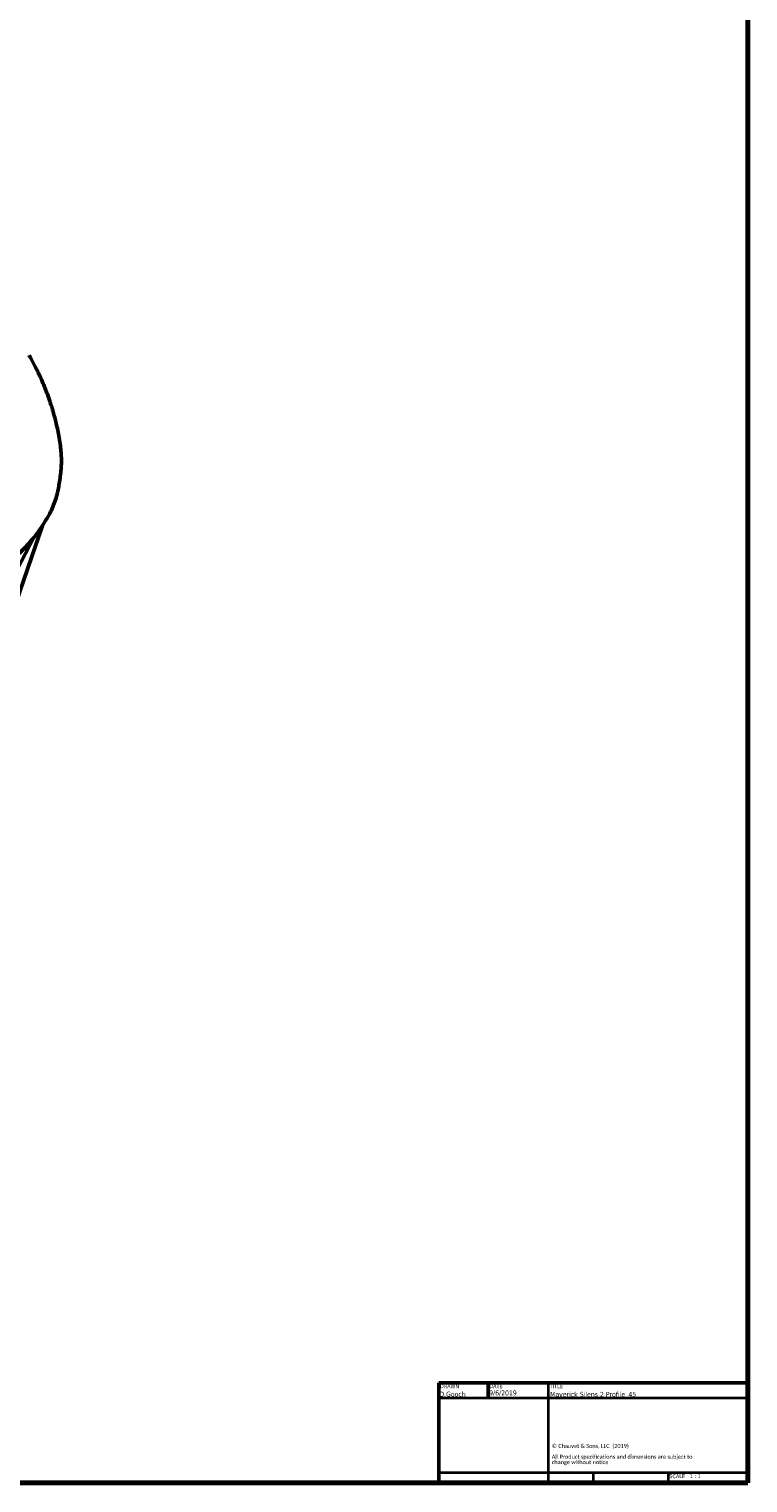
# Paper-space layout 'Sheet_1' of a CAD drawing. Header units: millimetres. Extents: x 1 to 117, y 1 to 117.
# Tile 4 of 6: x 99 to 117, y 1 to 37. Entities that reach past the tile are written whole.
import ezdxf
from ezdxf.enums import TextEntityAlignment as Align

# ---------------------------------------------------------------- set-up
doc = ezdxf.new("R2010")
doc.units = ezdxf.units.MM
for name, color, linetype, lineweight in [('Border (ISO)', 7, 'Continuous', 70), ('Title (ISO)', 7, 'Continuous', 50), ('Visible (ISO)', 7, 'Continuous', 50)]:
    doc.layers.add(name, color=color, linetype=linetype, lineweight=lineweight)
doc.styles.add('Note Text (ISO)', font='tahoma.ttf')
doc.styles.add('Text Style38', font='tahoma.ttf')
doc.styles.add('Text Style39', font='tahoma.ttf')

# ---------------------------------------------------------------- blocks, each defined once
blk = doc.blocks.new('Borders Chauvet')
at = {"layer": 'Border (ISO)'}
for p, q in [((117.323, 117.323), (117.323, 0.787)), ((117.323, 0.787), (0.787, 0.787))]:
    blk.add_line(p, q, dxfattribs=at)
blk = doc.blocks.new('Title Blocks Chauvet')
at = {"layer": 'Title (ISO)'}
for p, q in [((16.335, 5.738), (8.585, 5.738)), ((8.585, 5.738), (8.585, 3.233)), ((9.823, 5.738), (9.823, 5.363)), ((16.335, 3.233), (16.335, 5.738)), ((8.585, 3.233), (16.335, 3.233))]:
    blk.add_line(p, q, dxfattribs=at)
at = {"layer": 'Title (ISO)', "lineweight": 35}
for p, q in [((11.335, 3.233), (11.335, 5.738)), ((8.585, 5.363), (16.335, 5.363)), ((11.335, 3.483), (8.585, 3.483)), ((16.335, 3.483), (11.335, 3.483)), ((12.455, 3.483), (12.455, 3.233)), ((14.335, 3.483), (14.335, 3.233))]:
    blk.add_line(p, q, dxfattribs=at)
at = {"layer": 'Title (ISO)', "style": 'Text Style38'}
for s, p in [('DRAWN', (8.615, 5.708)), ('DATE', (9.853, 5.708)), ('TITLE', (11.365, 5.708))]:
    blk.add_text(s, height=0.1, dxfattribs=at).set_placement(p, align=Align.TOP_LEFT)
at = {"layer": 'Title (ISO)', "insert": (11.418, 4.209), "char_height": 0.1, "width": 3.79714, "attachment_point": 1, "line_spacing_factor": 0.80967, "style": 'Note Text (ISO)'}
blk.add_mtext('\\fCalibri|b0|i0;\\H0.1000;© Chauvet & Sons, LLC  (2019)\\P\\fCalibri|b0|i0;\\H0.1000;\\P\\fCalibri|b0|i0;\\H0.1000;All Product specifications and dimensions are subject to change without notice \\P', dxfattribs=at)
at = {"layer": 'Title (ISO)', "insert": (14.365, 3.453), "char_height": 0.1, "attachment_point": 1, "style": 'Note Text (ISO)'}
blk.add_mtext('\\fTahoma|b0|i0;\\H0.1000;SCALE', dxfattribs=at)
at = {"layer": 'Title (ISO)'}
for tag, p, height, style in [('AUTHOR_001', (8.602, 5.396), 0.125, 'Text Style39'), ('CREATION_DATE_001', (9.848, 5.427), 0.125, 'Text Style39'), ('TITLE_001', (11.376, 5.39), 0.125, 'Text Style39'), ('Initial_View_Scale_001', (14.88, 3.353), 0.1, 'Text Style38')]:
    blk.add_attdef(tag, p, '', height=height, dxfattribs=dict(at, style=style))

psp = doc.layouts.new('Sheet_1')

# ---------------------------------------------------------------- linework, layer by layer
at = {"layer": 'Visible (ISO)'}
for p, q in [((98.888, 22.594), (99.641, 24.779)), ((98.243, 22.222), (99.427, 24.483))]:
    psp.add_line(p, q, dxfattribs=at)
for points, knots in [([(99.305, 29.048), (99.333, 29), (99.36, 28.953), (99.409, 28.863), (99.432, 28.819), (99.474, 28.736), (99.494, 28.697), (99.532, 28.62), (99.549, 28.583), (99.582, 28.513), (99.597, 28.479), (99.626, 28.414), (99.64, 28.383), (99.666, 28.322), (99.678, 28.292), (99.703, 28.231), (99.715, 28.2), (99.739, 28.138), (99.751, 28.107), (99.775, 28.043), (99.787, 28.01), (99.811, 27.941), (99.823, 27.906), (99.847, 27.833), (99.86, 27.795), (99.884, 27.715), (99.897, 27.673), (99.922, 27.585), (99.935, 27.54), (99.96, 27.443), (99.973, 27.392), (99.998, 27.285), (100.011, 27.228), (100.035, 27.109), (100.047, 27.047), (100.069, 26.915), (100.08, 26.845), (100.09, 26.772)], [0, 0, 0, 0, 0.0555556, 0.0555556, 0.1111111, 0.1111111, 0.1666667, 0.1666667, 0.2222222, 0.2222222, 0.2777778, 0.2777778, 0.3333333, 0.3333333, 0.3888889, 0.3888889, 0.4444444, 0.4444444, 0.5, 0.5, 0.5555556, 0.5555556, 0.6111111, 0.6111111, 0.6666667, 0.6666667, 0.7222222, 0.7222222, 0.7777778, 0.7777778, 0.8333333, 0.8333333, 0.8888889, 0.8888889, 0.9444444, 0.9444444, 1, 1, 1, 1]), ([(100.09, 26.772), (100.098, 26.714), (100.103, 26.657), (100.112, 26.549), (100.114, 26.496), (100.116, 26.392), (100.115, 26.339), (100.111, 26.228), (100.107, 26.17), (100.1, 26.11)], [0, 0, 0, 0, 0.25, 0.25, 0.5, 0.5, 0.75, 0.75, 1, 1, 1, 1]), ([(100.1, 26.11), (100.093, 26.045), (100.085, 25.983), (100.067, 25.866), (100.058, 25.81), (100.038, 25.706), (100.028, 25.656), (100.017, 25.61)], [0, 0, 0, 0, 0.3333333, 0.3333333, 0.6666667, 0.6666667, 1, 1, 1, 1]), ([(100.017, 25.61), (100.003, 25.549), (99.987, 25.489), (99.949, 25.37), (99.927, 25.311), (99.879, 25.196), (99.852, 25.141), (99.823, 25.086)], [0, 0, 0, 0, 0.333333, 0.333333, 0.666667, 0.666667, 1, 1, 1, 1]), ([(99.823, 25.086), (99.734, 24.919), (99.639, 24.769), (99.447, 24.503), (99.349, 24.386), (99.155, 24.176), (99.059, 24.084), (98.869, 23.921), (98.777, 23.849), (98.594, 23.72), (98.504, 23.664), (98.418, 23.614)], [0, 0, 0, 0, 0.2, 0.2, 0.4, 0.4, 0.6, 0.6, 0.8, 0.8, 1, 1, 1, 1])]:
    psp.add_open_spline(points, degree=3, knots=knots, dxfattribs=at)

# ---------------------------------------------------------------- block references
psp.add_blockref('Borders Chauvet', (0, 0))
psp.add_blockref('Title Blocks Chauvet', (100.988, -2.446)).add_auto_attribs({'CREATION_DATE_001': '9/6/2019', 'AUTHOR_001': 'D.Gooch', 'TITLE_001': 'Maverick Silens 2 Profile_45', 'Initial_View_Scale_001': '1 : 1'})

doc.saveas('drawing.dxf')
